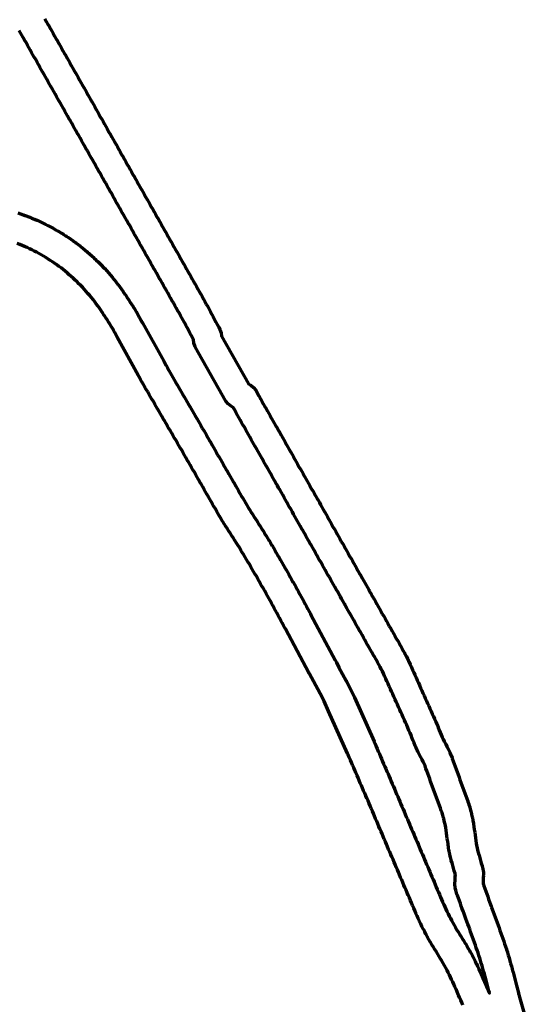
# Model space of a CAD drawing. Header units: metres. Extents: x 98902 to 136161, y 449037 to 499677.
# Tile 3 of 200: x 134602 to 135709, y 451175 to 453278. Entities that reach past the tile are written whole.
import ezdxf

# ---------------------------------------------------------------- set-up
doc = ezdxf.new("R2010")
doc.units = ezdxf.units.M
doc.layers.add('B-WE-OG-INFO_EIS VOORZORGSMAATREGEL-GV', color=7, linetype='Continuous', lineweight=70, true_color=0xfa194b)

msp = doc.modelspace()

# ---------------------------------------------------------------- linework, layer by layer
at = {"layer": 'B-WE-OG-INFO_EIS VOORZORGSMAATREGEL-GV', "flags": 128}
for points in [[(134655.9, 453279.8), (134658.9, 453274.6), (134658.9, 453274.6), (134661.8, 453269.4), (134664.8, 453264.2), (134667.8, 453258.9), (134667.8, 453258.9), (134670.7, 453253.7), (134673.7, 453248.5), (134676.7, 453243.3), (134676.7, 453243.3), (134679.6, 453238), (134682.6, 453232.8), (134685.6, 453227.6), (134685.6, 453227.6), (134688.5, 453222.4), (134691.5, 453217.1), (134694.4, 453211.9), (134694.4, 453211.9), (134697.4, 453206.7), (134700.4, 453201.5), (134703.3, 453196.3), (134703.3, 453196.3), (134706.3, 453191), (134709.3, 453185.8), (134712.2, 453180.6), (134712.2, 453180.6), (134715.2, 453175.4), (134718.2, 453170.1), (134721.1, 453164.9), (134721.1, 453164.9), (134724.1, 453159.7), (134727, 453154.5), (134730, 453149.3), (134730, 453149.3), (134733, 453144), (134733, 453144), (134735.9, 453138.8), (134738.9, 453133.6), (134738.9, 453133.6), (134741.9, 453128.4), (134744.8, 453123.2), (134744.8, 453123.1), (134747.8, 453117.9), (134747.8, 453117.9), (134750.7, 453112.7), (134753.7, 453107.5), (134756.7, 453102.3), (134756.7, 453102.3), (134759.6, 453097), (134762.6, 453091.8), (134765.6, 453086.6), (134765.6, 453086.6), (134768.5, 453081.4), (134771.5, 453076.1), (134774.5, 453070.9), (134774.5, 453070.9), (134777.4, 453065.7), (134780.4, 453060.5), (134783.3, 453055.3), (134786.3, 453050), (134789.3, 453044.8), (134792.2, 453039.6), (134792.2, 453039.6), (134792.2, 453039.6), (134793, 453038.3), (134793, 453038.3), (134793, 453038.3), (134796, 453032.9), (134799, 453027.6), (134802, 453022.3), (134805, 453017), (134805, 453017), (134808.1, 453011.6), (134808.1, 453011.6), (134811.1, 453006.3), (134811.1, 453006.3), (134814.1, 453001), (134814.1, 453001), (134817.1, 452995.7), (134817.1, 452995.7), (134820.1, 452990.3), (134823.1, 452985), (134826.2, 452979.7), (134829.2, 452974.4), (134832.2, 452969.1), (134832.2, 452969), (134835.2, 452963.7), (134835.2, 452963.7), (134838.2, 452958.4), (134841.2, 452953.1), (134844.2, 452947.8), (134847.3, 452942.4), (134850.3, 452937.1), (134853.3, 452931.8), (134856.3, 452926.5), (134859.3, 452921.1), (134859.3, 452921.1), (134862.3, 452915.8), (134865.3, 452910.5), (134868.4, 452905.2), (134871.4, 452899.8), (134871.4, 452899.8), (134874.4, 452894.5), (134874.4, 452894.5), (134877.4, 452889.2), (134880.4, 452883.9), (134880.4, 452883.9), (134883.4, 452878.5), (134883.4, 452878.5), (134886.5, 452873.2), (134886.5, 452873.2), (134889.5, 452867.9), (134889.5, 452867.9), (134892.5, 452862.6), (134895.5, 452857.2), (134898.5, 452851.9), (134901.5, 452846.6), (134904.5, 452841.3), (134907.6, 452836), (134910.6, 452830.6), (134910.6, 452830.6), (134913.6, 452825.3), (134913.6, 452825.3), (134916.6, 452820), (134919.6, 452814.7), (134922.6, 452809.3), (134925.6, 452804), (134925.6, 452804), (134928.7, 452798.7), (134928.7, 452798.7), (134931.7, 452793.4), (134931.7, 452793.4), (134934.7, 452788), (134934.7, 452788), (134937.7, 452782.7), (134937.7, 452782.7), (134940.7, 452777.4), (134940.7, 452777.4), (134943.7, 452772.1), (134946.8, 452766.7), (134949.8, 452761.4), (134952.8, 452756.1), (134955.8, 452750.8), (134955.8, 452750.8), (134958.8, 452745.4), (134961.8, 452740.1), (134964.8, 452734.8), (134964.8, 452734.8), (134967.9, 452729.5), (134967.9, 452729.5), (134970.9, 452724.2), (134973.9, 452718.8), (134976.9, 452713.5), (134979.9, 452708.2), (134982.9, 452702.9), (134982.9, 452702.9), (134986, 452697.5), (134986, 452697.5), (134989, 452692.2), (134989, 452692.2), (134992, 452686.9), (134992, 452686.9), (134995, 452681.6), (134995, 452681.6), (134998, 452676.2), (135001, 452670.9), (135004, 452665.6), (135004.1, 452665.4), (135004.3, 452665.2), (135007.2, 452659.8), (135007.3, 452659.6), (135007.4, 452659.5), (135010.2, 452654.1), (135013.1, 452648.7), (135016, 452643.3), (135016, 452643.3), (135018.8, 452637.9), (135021.7, 452632.5), (135024.6, 452627.1), (135027.5, 452621.7), (135027.5, 452621.5), (135027.6, 452621.4), (135030.3, 452616.2), (135032.9, 452609.3), (135033.6, 452602.3), (135091.4, 452500.3), (135095.9, 452497.6), (135102, 452492.8), (135106.6, 452486.7), (135113.1, 452475.2), (135113.1, 452475.2), (135113.1, 452475.2), (135116.2, 452469.9), (135116.2, 452469.9), (135116.2, 452469.9), (135116.9, 452468.6), (135116.9, 452468.5), (135116.9, 452468.5), (135119.9, 452463.3), (135122.9, 452458.1), (135122.9, 452458.1), (135125.8, 452452.9), (135125.8, 452452.9), (135128.8, 452447.7), (135131.7, 452442.4), (135134.7, 452437.2), (135137.7, 452432), (135140.6, 452426.8), (135143.6, 452421.6), (135146.3, 452416.7), (135149.3, 452411.5), (135152.3, 452406.2), (135155.2, 452401), (135158, 452396.2), (135161, 452390.9), (135163.9, 452385.7), (135163.9, 452385.7), (135166.7, 452380.8), (135169.6, 452375.6), (135172.6, 452370.4), (135175.6, 452365.2), (135178.5, 452360), (135181.5, 452354.7), (135184.4, 452349.5), (135187.4, 452344.3), (135190.4, 452339.1), (135193.3, 452333.9), (135196.3, 452328.6), (135199.2, 452323.4), (135202.2, 452318.2), (135205.2, 452313), (135207.9, 452308.1), (135210.9, 452302.9), (135213.9, 452297.7), (135216.6, 452292.8), (135219.6, 452287.6), (135222.5, 452282.3), (135225.5, 452277.1), (135228.5, 452271.9), (135231.4, 452266.7), (135234.4, 452261.5), (135237.2, 452256.6), (135239.9, 452251.7), (135242.7, 452246.9), (135245.4, 452242), (135248.2, 452237.1), (135251.2, 452231.9), (135254.1, 452226.7), (135257.1, 452221.4), (135260.1, 452216.2), (135263, 452211), (135266, 452205.8), (135268.9, 452200.6), (135271.9, 452195.3), (135274.9, 452190.1), (135274.9, 452190.1), (135277.8, 452184.9), (135277.8, 452184.9), (135280.8, 452179.7), (135280.8, 452179.7), (135283.7, 452174.5), (135286.7, 452169.2), (135289.7, 452164), (135292.6, 452158.8), (135295.6, 452153.6), (135295.6, 452153.6), (135298.5, 452148.4), (135301.5, 452143.1), (135304.5, 452137.9), (135304.5, 452137.9), (135307.4, 452132.7), (135307.4, 452132.7), (135310.4, 452127.5), (135313.4, 452122.3), (135316.3, 452117), (135319.3, 452111.8), (135319.3, 452111.8), (135322.2, 452106.6), (135322.2, 452106.6), (135325.2, 452101.4), (135328.2, 452096.2), (135331.1, 452090.9), (135334.1, 452085.7), (135334.1, 452085.7), (135337, 452080.5), (135337, 452080.5), (135339.8, 452075.6), (135342.6, 452070.8), (135345.5, 452065.5), (135348.4, 452060.4), (135349.1, 452059.3), (135349.2, 452059), (135349.4, 452058.8), (135349.6, 452058.3), (135349.8, 452058), (135350, 452057.6), (135350.2, 452057.3), (135353.2, 452052), (135353.2, 452052), (135353.3, 452051.7), (135353.5, 452051.5), (135353.6, 452051.2), (135353.8, 452050.9), (135356.6, 452046), (135359.6, 452040.8), (135359.6, 452040.8), (135362.6, 452035.5), (135365.6, 452030.2), (135368.5, 452025), (135368.5, 452025), (135371.5, 452019.7), (135374.3, 452014.8), (135377.3, 452009.5), (135380.3, 452004.2), (135380.3, 452004.2), (135383.3, 451999), (135383.3, 451999), (135386.3, 451993.7), (135389.3, 451988.4), (135389.3, 451988.4), (135392.3, 451983.2), (135395.2, 451977.9), (135398.2, 451972.6), (135401.2, 451967.3), (135401.2, 451967.3), (135404.2, 451962.1), (135407.2, 451956.8), (135410.2, 451951.5), (135413.2, 451946.3), (135416.2, 451941), (135419.2, 451935.7), (135419.2, 451935.7), (135422.1, 451930.5), (135422.2, 451930.4), (135422.2, 451930.4), (135425.1, 451925.1), (135425.3, 451924.8), (135425.5, 451924.5), (135428.3, 451919.2), (135428.5, 451918.8), (135428.7, 451918.5), (135431.4, 451913.1), (135431.5, 451912.7), (135431.8, 451912.3), (135434.3, 451906.8), (135434.4, 451906.6), (135434.5, 451906.4), (135437, 451900.9), (135439.5, 451895.4), (135439.5, 451895.4), (135442, 451889.9), (135444.5, 451884.3), (135446.9, 451878.8), (135449.4, 451873.3), (135451.9, 451867.8), (135454.4, 451862.2), (135456.9, 451856.7), (135459.3, 451851.2), (135461.8, 451845.7), (135461.8, 451845.7), (135464.3, 451840.1), (135464.3, 451840.1), (135466.8, 451834.6), (135469.3, 451829.1), (135471.8, 451823.6), (135474.2, 451818), (135476.7, 451812.5), (135479.2, 451807), (135481.7, 451801.5), (135481.7, 451801.4), (135484.2, 451795.9), (135484.2, 451795.9), (135484.2, 451795.9), (135486.7, 451790.3), (135486.7, 451790.3), (135486.7, 451790.3), (135489.2, 451784.7), (135489.2, 451784.7), (135491.6, 451779.2), (135491.7, 451779), (135491.8, 451778.9), (135494.1, 451773.3), (135494.2, 451772.9), (135494.4, 451772.6), (135496.7, 451767), (135496.8, 451766.6), (135497, 451766.3), (135499, 451760.8), (135501, 451755.7), (135503, 451750.8), (135505.1, 451746), (135507.4, 451741.3), (135509.8, 451736.6), (135512.5, 451731.6), (135512.6, 451731.4), (135512.8, 451731.2), (135515.6, 451725.8), (135515.7, 451725.4), (135515.9, 451725.1), (135518.6, 451719.7), (135518.7, 451719.3), (135519, 451719), (135521.5, 451713.5), (135521.6, 451712.9), (135521.9, 451712.4), (135524.1, 451707.2), (135524.1, 451707.1), (135524.2, 451707), (135526.5, 451701.4), (135526.6, 451700.9), (135526.8, 451700.5), (135528.9, 451694.8), (135529, 451694.6), (135529, 451694.5), (135531.1, 451688.8), (135531.1, 451688.8), (135533.1, 451683.1), (135535.2, 451677.4), (135537.2, 451671.7), (135539.2, 451666), (135541.3, 451660.3), (135543.3, 451654.6), (135545.4, 451648.9), (135547.4, 451643.2), (135549.4, 451637.7), (135551.4, 451632.2), (135551.4, 451632.2), (135553.6, 451626.5), (135555.7, 451620.8), (135557.8, 451615.2), (135559.9, 451609.5), (135560, 451609), (135560.2, 451608.7), (135562.2, 451602.9), (135562.2, 451602.5), (135562.4, 451602.2), (135564.2, 451596.4), (135564.2, 451596), (135564.4, 451595.6), (135566.1, 451589.8), (135566.1, 451589.7), (135566.1, 451589.7), (135566.5, 451588.2), (135566.5, 451587.9), (135566.7, 451587.6), (135568.1, 451581.8), (135568.2, 451581.4), (135568.3, 451581), (135569.7, 451575.1), (135569.7, 451574.7), (135569.8, 451574.4), (135571, 451568.5), (135571, 451568.1), (135571.1, 451567.7), (135572.2, 451561.8), (135572.2, 451561.4), (135572.3, 451561), (135573.2, 451555), (135573.2, 451555), (135573.2, 451554.9), (135574, 451548.9), (135574, 451548.9), (135574.8, 451543), (135575.7, 451537), (135576.5, 451531.1), (135576.5, 451530.9), (135576.6, 451530.7), (135577.3, 451525), (135578.1, 451519.7), (135579, 451514.6), (135580, 451509.4), (135581.1, 451504.3), (135582.4, 451499.5), (135583.9, 451494.4), (135584, 451494.1), (135584.1, 451493.9), (135585.7, 451488.1), (135585.7, 451488.1), (135587.4, 451482.4), (135587.4, 451482.4), (135589, 451476.6), (135589, 451476.6), (135590.7, 451470.8), (135590.7, 451470.5), (135590.8, 451470.3), (135592.3, 451464.5), (135592.7, 451460.2), (135593.4, 451457.3), (135593.5, 451451.3), (135593.3, 451450.3), (135593.4, 451449.4), (135593.3, 451446.4), (135593.3, 451446.4), (135593.2, 451443.2), (135593.2, 451443.2), (135593.2, 451443.2), (135592.9, 451437.2), (135592.9, 451437.2), (135592.7, 451433.2), (135593.5, 451431.1), (135593.5, 451431.1), (135594.5, 451428.3), (135594.5, 451428.3), (135596.5, 451422.6), (135596.5, 451422.6), (135598.6, 451417), (135600.6, 451411.3), (135602.7, 451405.7), (135604.7, 451400), (135606.7, 451394.4), (135606.7, 451394.3), (135608.8, 451388.7), (135608.8, 451388.7), (135610.1, 451384.9), (135611.1, 451382.3), (135612.5, 451378.5), (135614.5, 451372.9), (135614.5, 451372.8), (135616.5, 451367.2), (135618.6, 451361.5), (135620.6, 451355.9), (135622.7, 451350.2), (135624.7, 451344.6), (135626.8, 451338.9), (135626.8, 451338.9), (135628.8, 451333.2), (135630.9, 451327.6), (135632.9, 451321.9), (135632.9, 451321.7), (135633, 451321.5), (135635, 451315.9), (135635, 451315.8), (135635.1, 451315.7), (135637, 451310), (135638.9, 451304.3), (135640.9, 451298.6), (135640.9, 451298.6), (135642.8, 451292.9), (135642.9, 451292.5), (135643, 451292.2), (135644.8, 451286.4), (135644.8, 451286.1), (135645, 451285.9), (135646.7, 451280.1), (135648.3, 451274.3), (135650, 451268.5), (135651.7, 451262.8), (135653.4, 451257), (135653.4, 451257), (135655, 451251.2), (135655.1, 451250.9), (135655.2, 451250.6), (135656.7, 451244.7), (135656.8, 451244.5), (135656.9, 451244.3), (135658.3, 451238.5), (135659.8, 451232.6), (135661.2, 451226.8), (135662.6, 451221.5), (135664, 451215.8), (135665.4, 451210.4), (135665.4, 451210.4), (135666.8, 451205), (135668.2, 451199.7), (135668.5, 451198.6), (135669.3, 451196), (135670.8, 451190.6), (135670.8, 451190.6), (135708.7, 451059)], [(134597.9, 452865.5), (134603.5, 452863.6), (134603.6, 452863.5), (134603.8, 452863.5), (134609.4, 452861.6), (134609.6, 452861.4), (134609.9, 452861.4), (134615.5, 452859.4), (134615.8, 452859.2), (134616, 452859.2), (134621.6, 452857), (134627.1, 452854.9), (134627.4, 452854.7), (134627.7, 452854.6), (134633.2, 452852.4), (134633.4, 452852.3), (134633.6, 452852.2), (134639.1, 452849.9), (134639.3, 452849.7), (134639.5, 452849.7), (134644.9, 452847.3), (134645.2, 452847.1), (134645.5, 452847), (134650.8, 452844.5), (134651, 452844.4), (134651.2, 452844.3), (134656.6, 452841.7), (134656.7, 452841.6), (134657, 452841.5), (134662.3, 452838.8), (134662.4, 452838.7), (134662.6, 452838.6), (134667.9, 452835.9), (134668.1, 452835.7), (134668.3, 452835.7), (134673.5, 452832.8), (134673.7, 452832.7), (134673.9, 452832.6), (134679, 452829.7), (134679.2, 452829.6), (134679.4, 452829.5), (134684.6, 452826.5), (134684.7, 452826.4), (134684.9, 452826.3), (134690, 452823.2), (134690.2, 452823.1), (134690.4, 452823), (134695.4, 452819.9), (134695.6, 452819.7), (134695.8, 452819.7), (134700.8, 452816.5), (134700.9, 452816.3), (134701.2, 452816.2), (134706.1, 452812.9), (134706.3, 452812.8), (134706.5, 452812.7), (134711.4, 452809.4), (134711.5, 452809.2), (134711.7, 452809.1), (134716.6, 452805.7), (134716.7, 452805.5), (134716.9, 452805.4), (134721.7, 452802), (134721.9, 452801.8), (134722.1, 452801.7), (134726.8, 452798.1), (134727, 452798), (134727.2, 452797.9), (134731.9, 452794.3), (134732, 452794.1), (134732.2, 452794), (134736.9, 452790.3), (134737, 452790.1), (134737.2, 452790), (134741.8, 452786.3), (134742, 452786.1), (134742.1, 452786), (134746.7, 452782.2), (134746.8, 452782), (134747, 452781.9), (134751.5, 452778), (134751.6, 452777.9), (134751.8, 452777.7), (134756.3, 452773.8), (134756.4, 452773.6), (134756.6, 452773.5), (134761, 452769.5), (134761.1, 452769.3), (134761.3, 452769.2), (134765.6, 452765.1), (134765.7, 452764.9), (134765.9, 452764.8), (134770.2, 452760.7), (134770.3, 452760.5), (134770.5, 452760.4), (134774.7, 452756.2), (134774.8, 452756), (134775, 452755.9), (134779.1, 452751.6), (134779.2, 452751.4), (134779.4, 452751.3), (134783.5, 452747), (134783.6, 452746.8), (134783.8, 452746.7), (134787.8, 452742.3), (134787.9, 452742.1), (134788.1, 452742), (134792, 452737.5), (134792.1, 452737.3), (134792.3, 452737.2), (134796.2, 452732.7), (134796.3, 452732.5), (134796.5, 452732.4), (134800.3, 452727.8), (134800.4, 452727.7), (134800.6, 452727.5), (134804.3, 452722.9), (134804.4, 452722.7), (134804.6, 452722.6), (134808.3, 452717.9), (134808.4, 452717.7), (134808.5, 452717.6), (134812.2, 452712.9), (134812.3, 452712.7), (134812.4, 452712.5), (134816, 452707.8), (134816.1, 452707.6), (134816.2, 452707.4), (134819.7, 452702.6), (134819.8, 452702.4), (134820, 452702.3), (134823.4, 452697.4), (134823.5, 452697.2), (134823.6, 452697.1), (134827, 452692.1), (134827, 452692), (134827.1, 452691.9), (134827.9, 452690.7), (134828, 452690.5), (134828.1, 452690.4), (134831.3, 452685.6), (134834.4, 452680.9), (134834.4, 452680.9), (134837.8, 452675.9), (134837.8, 452675.9), (134837.8, 452675.8), (134841.1, 452670.8), (134841.2, 452670.6), (134841.4, 452670.4), (134844.7, 452665.4), (134844.8, 452665.2), (134844.9, 452665), (134848.1, 452659.9), (134848.2, 452659.6), (134848.3, 452659.5), (134851.4, 452654.3), (134851.5, 452654.1), (134851.6, 452653.9), (134854.6, 452648.7), (134854.7, 452648.5), (134854.8, 452648.4), (134857.7, 452643.2), (134859.1, 452640.6), (134859.1, 452640.6), (134862, 452635.3), (134862.8, 452634), (134862.8, 452634), (134863.5, 452632.7), (134863.5, 452632.7), (134864.1, 452631.5), (134864.4, 452630.9), (134864.7, 452630.5), (134909.9, 452548.9), (134909.9, 452548.9), (134909.9, 452548.9), (134915.1, 452539.5), (134918, 452534.3), (134920.8, 452529.2), (134923.6, 452524.3), (134926.5, 452519.3), (134929.5, 452514.2), (134932.5, 452509), (134935.5, 452503.9), (134938.5, 452498.7), (134941.5, 452493.6), (134941.5, 452493.6), (134944.5, 452488.4), (134944.5, 452488.4), (134947.5, 452483.3), (134950.5, 452478.1), (134953.5, 452473), (134956.5, 452467.8), (134959.5, 452462.7), (134959.5, 452462.7), (134962.5, 452457.5), (134962.5, 452457.5), (134965.5, 452452.4), (134965.5, 452452.4), (134968.5, 452447.2), (134968.5, 452447.2), (134971.5, 452442.1), (134974.5, 452436.9), (134977.5, 452431.8), (134980.5, 452426.6), (134983.5, 452421.5), (134983.5, 452421.5), (134986.5, 452416.4), (134989.5, 452411.2), (134992.5, 452406.1), (134995.5, 452400.9), (134995.5, 452400.9), (134995.5, 452400.9), (134998.5, 452395.8), (134998.5, 452395.7), (134998.5, 452395.6), (135001.5, 452390.5), (135004.5, 452385.3), (135007.5, 452380.2), (135010.4, 452375), (135013.4, 452369.8), (135013.4, 452369.8), (135016.4, 452364.7), (135019.4, 452359.5), (135022.3, 452354.4), (135025.3, 452349.2), (135028.3, 452344), (135031.2, 452338.9), (135034.2, 452333.7), (135034.2, 452333.7), (135037.2, 452328.6), (135040.2, 452323.4), (135043.1, 452318.2), (135046.1, 452313.1), (135049.1, 452307.9), (135052.1, 452302.8), (135055, 452297.6), (135058, 452292.4), (135058, 452292.4), (135061, 452287.3), (135061, 452287.3), (135064, 452282.1), (135064, 452282.1), (135066.9, 452277), (135069.9, 452271.8), (135069.9, 452271.8), (135072.9, 452266.6), (135075.9, 452261.5), (135078.8, 452256.3), (135081.8, 452251.1), (135084.8, 452246), (135084.8, 452246), (135087.6, 452241.2), (135090.4, 452236.5), (135093.3, 452231.9), (135096.5, 452227.1), (135096.5, 452227.1), (135099.6, 452222.2), (135099.6, 452222.2), (135102.9, 452217.2), (135102.9, 452217.1), (135102.9, 452217.1), (135106.2, 452212.1), (135106.2, 452212), (135106.3, 452211.9), (135109.5, 452206.9), (135109.5, 452206.8), (135109.6, 452206.8), (135112.8, 452201.8), (135112.8, 452201.8), (135116, 452196.7), (135119.1, 452191.7), (135122.3, 452186.7), (135122.4, 452186.5), (135122.5, 452186.4), (135125.6, 452181.3), (135125.7, 452181.3), (135125.7, 452181.2), (135128.8, 452176.1), (135128.8, 452176.1), (135131.9, 452171), (135135, 452165.9), (135135.1, 452165.9), (135138.2, 452160.9), (135138.2, 452160.7), (135138.3, 452160.6), (135141.4, 452155.5), (135141.4, 452155.4), (135141.5, 452155.3), (135144.5, 452150.2), (135144.5, 452150.2), (135147.5, 452145), (135150.5, 452139.9), (135153.5, 452134.8), (135153.6, 452134.7), (135153.6, 452134.6), (135156.6, 452129.4), (135156.7, 452129.4), (135156.7, 452129.3), (135159.7, 452124.1), (135162.6, 452118.9), (135165.6, 452113.8), (135165.6, 452113.8), (135165.6, 452113.8), (135168.5, 452108.6), (135168.5, 452108.6), (135168.5, 452108.6), (135171.5, 452103.4), (135171.5, 452103.4), (135174.4, 452098.2), (135177.4, 452093.1), (135177.4, 452093.1), (135180.3, 452087.9), (135180.3, 452087.9), (135183.3, 452082.7), (135183.3, 452082.6), (135183.4, 452082.4), (135186.3, 452077.2), (135186.4, 452077.1), (135186.4, 452077.1), (135189.3, 452071.8), (135189.3, 452071.8), (135192.2, 452066.6), (135192.2, 452066.6), (135195, 452061.4), (135197.9, 452056.2), (135200.7, 452050.9), (135203.6, 452045.7), (135203.6, 452045.7), (135206.5, 452040.5), (135206.5, 452040.5), (135209.3, 452035.3), (135212.2, 452030), (135215, 452024.8), (135215, 452024.8), (135217.9, 452019.6), (135220.8, 452014.4), (135220.8, 452014.4), (135223.6, 452009.1), (135223.6, 452009.1), (135224.7, 452007.2), (135224.7, 452007.1), (135224.8, 452007), (135276.2, 451910.6), (135279.1, 451905.2), (135284.7, 451895), (135300.3, 451866.5), (135300.4, 451866.1), (135300.7, 451865.7), (135309.5, 451848.5), (135317.6, 451831), (135317.6, 451830.8), (135317.7, 451830.7), (135359.7, 451736.3), (135359.7, 451736.2), (135359.8, 451736), (135361.7, 451731.6), (135361.7, 451731.6), (135364, 451726.3), (135364, 451726.3), (135366.3, 451720.9), (135368.7, 451715.6), (135371, 451710.2), (135371, 451710.2), (135373.3, 451704.9), (135375.6, 451699.5), (135377.9, 451694.1), (135380.2, 451688.8), (135380.2, 451688.8), (135382.5, 451683.4), (135382.5, 451683.4), (135384.8, 451678.1), (135387.2, 451672.7), (135387.2, 451672.7), (135389.5, 451667.4), (135389.5, 451667.4), (135391.8, 451662), (135394.1, 451656.7), (135394.1, 451656.7), (135396.4, 451651.3), (135396.4, 451651.3), (135398.7, 451646), (135398.7, 451645.9), (135401, 451640.6), (135403.3, 451635.2), (135403.4, 451635.2), (135403.4, 451635.2), (135405.7, 451629.8), (135405.7, 451629.8), (135405.7, 451629.8), (135408, 451624.4), (135408, 451624.4), (135410.3, 451619), (135410.3, 451619), (135412.6, 451613.7), (135414.9, 451608.3), (135417.1, 451602.9), (135419.4, 451597.6), (135421.7, 451592.2), (135424, 451586.8), (135424, 451586.8), (135426.3, 451581.5), (135426.3, 451581.5), (135428.6, 451576.1), (135428.6, 451576.1), (135430.9, 451570.7), (135433.2, 451565.4), (135433.2, 451565.4), (135435.4, 451560), (135435.4, 451560), (135437.7, 451554.6), (135440, 451549.3), (135442.3, 451543.9), (135444.6, 451538.5), (135444.6, 451538.5), (135446.9, 451533.2), (135449.2, 451527.8), (135451.5, 451522.4), (135451.5, 451522.4), (135453.7, 451517.1), (135453.7, 451517.1), (135456, 451511.7), (135456, 451511.7), (135458.3, 451506.3), (135458.3, 451506.3), (135460.6, 451501), (135462.9, 451495.6), (135462.9, 451495.6), (135465.2, 451490.2), (135465.2, 451490.2), (135467.5, 451484.9), (135469.8, 451479.5), (135472, 451474.1), (135474.3, 451468.8), (135476.6, 451463.4), (135478.9, 451458), (135481.2, 451452.7), (135481.2, 451452.7), (135483.5, 451447.3), (135483.5, 451447.3), (135485.8, 451441.9), (135485.8, 451441.9), (135488.1, 451436.6), (135488.1, 451436.6), (135490.3, 451431.2), (135492.6, 451425.8), (135494.9, 451420.5), (135497.2, 451415.1), (135499.5, 451409.7), (135501.8, 451404.4), (135501.8, 451404.4), (135504.1, 451399), (135506.3, 451393.9), (135508.5, 451388.7), (135508.5, 451388.7), (135510.9, 451383.5), (135510.9, 451383.5), (135513.1, 451378.6), (135515.4, 451373.8), (135518, 451368.6), (135520.3, 451363.8), (135522.8, 451359.1), (135522.8, 451359.1), (135525.5, 451354), (135528, 451349.3), (135530.7, 451344.6), (135533.5, 451339.7), (135536.2, 451335.1), (135539.2, 451330.4), (135539.2, 451330.4), (135542.2, 451325.5), (135545.2, 451320.7), (135548.3, 451315.9), (135548.3, 451315.8), (135548.3, 451315.8), (135551.4, 451310.9), (135551.5, 451310.7), (135551.6, 451310.5), (135554.7, 451305.5), (135554.8, 451305.4), (135554.9, 451305.2), (135557.9, 451300.2), (135557.9, 451300), (135558, 451299.9), (135561, 451294.9), (135561, 451294.7), (135561.1, 451294.6), (135564, 451289.5), (135564, 451289.3), (135564.2, 451289.2), (135567, 451284.1), (135567, 451283.9), (135567.1, 451283.7), (135569.9, 451278.6), (135569.9, 451278.4), (135570, 451278.3), (135572.7, 451273.1), (135572.8, 451272.9), (135572.9, 451272.8), (135575.5, 451267.6), (135575.6, 451267.4), (135575.7, 451267.3), (135578.2, 451262), (135578.3, 451261.9), (135578.4, 451261.7), (135580.9, 451256.5), (135580.9, 451256.3), (135581, 451256.1), (135583.5, 451250.8), (135583.5, 451250.7), (135583.6, 451250.6), (135586, 451245.2), (135586, 451245.1), (135586.1, 451245.1), (135588.4, 451239.7), (135590.8, 451234.4), (135593.1, 451229.1), (135593.1, 451229), (135595.5, 451223.7), (135595.5, 451223.7), (135596.1, 451222.4), (135598.5, 451216.9), (135600.9, 451211.4), (135603.3, 451205.9), (135603.3, 451205.9), (135605.7, 451200.5), (135605.7, 451200.4), (135606.4, 451198.9), (135605.9, 451200.7), (135605.9, 451200.8), (135605.9, 451200.9), (135604.4, 451206.7), (135604.4, 451206.8), (135604.4, 451206.8), (135603, 451212.3), (135601.6, 451218.1), (135600.1, 451223.9), (135598.7, 451229.6), (135597.3, 451234.9), (135595.7, 451240.3), (135595.7, 451240.3), (135594, 451246.1), (135594, 451246.1), (135592.4, 451251.8), (135590.7, 451257.6), (135589, 451263.4), (135587.4, 451268.9), (135585.8, 451274), (135584, 451279.3), (135584, 451279.3), (135582.1, 451285), (135582.1, 451285), (135580.2, 451290.7), (135580.2, 451290.7), (135578.3, 451296.3), (135576.4, 451301.8), (135574.4, 451307.2), (135572.4, 451312.9), (135570.3, 451318.5), (135570.3, 451318.5), (135568.3, 451324.2), (135566.2, 451329.8), (135564.2, 451335.5), (135562.2, 451341.2), (135560.1, 451346.8), (135558.1, 451352.5), (135556, 451358.1), (135556, 451358.1), (135554.7, 451361.9), (135553.7, 451364.5), (135553.7, 451364.5), (135552.3, 451368.3), (135552.3, 451368.3), (135550.3, 451374), (135548.3, 451379.6), (135548.3, 451379.6), (135546.2, 451385.3), (135544.2, 451390.9), (135542.1, 451396.6), (135540.1, 451402.3), (135540.1, 451402.3), (135538, 451407.9), (135538, 451407.9), (135537, 451410.7), (135537, 451410.7), (135536, 451413.6), (135536, 451413.6), (135535, 451416.4), (135534.6, 451418.8), (135533.7, 451421), (135533, 451424.6), (135532.6, 451431.5), (135532.7, 451433.9), (135532.9, 451439.9), (135532.9, 451439.9), (135532.9, 451439.9), (135533.2, 451445.9), (135533.4, 451449.1), (135533.4, 451449.1), (135533.4, 451449.1), (135533.5, 451451.2), (135533.4, 451452.5), (135532.9, 451454.5), (135531.3, 451460.1), (135531.3, 451460.1), (135529.7, 451465.9), (135528, 451471.7), (135526.4, 451477.3), (135524.8, 451482.8), (135524.7, 451483.4), (135524.4, 451484), (135522.9, 451489.8), (135522.9, 451490.2), (135522.7, 451490.6), (135521.4, 451496.5), (135521.4, 451496.9), (135521.2, 451497.2), (135520.1, 451503.1), (135520.1, 451503.5), (135519.9, 451503.9), (135518.9, 451509.8), (135518.9, 451510.2), (135518.8, 451510.6), (135517.9, 451516.6), (135517.9, 451516.9), (135517.8, 451517.1), (135517.1, 451522.9), (135516.3, 451528.7), (135515.4, 451534.6), (135514.6, 451540.6), (135514.6, 451540.6), (135514.6, 451540.6), (135513.8, 451546.4), (135513.8, 451546.4), (135513, 451552), (135512.1, 451557.1), (135511.1, 451562.2), (135509.9, 451567.4), (135508.6, 451572.5), (135508.3, 451573.6), (135506.8, 451579), (135505.2, 451584), (135503.5, 451588.9), (135501.6, 451594.2), (135499.5, 451599.9), (135497.3, 451605.6), (135495.2, 451611.2), (135495.2, 451611.3), (135495.2, 451611.3), (135493.1, 451616.9), (135493.1, 451617.1), (135493, 451617.3), (135490.9, 451623), (135488.9, 451628.7), (135486.9, 451634.4), (135484.8, 451640.1), (135482.8, 451645.8), (135480.7, 451651.5), (135478.7, 451657.2), (135476.6, 451662.9), (135474.6, 451668.6), (135472.6, 451674.1), (135470.7, 451679.2), (135468.6, 451684.4), (135468.6, 451684.4), (135466.7, 451688.9), (135464.6, 451693.5), (135462.3, 451698.3), (135459.7, 451703.1), (135457, 451708.1), (135456.9, 451708.5), (135456.6, 451708.8), (135453.8, 451714.2), (135453.7, 451714.6), (135453.5, 451714.9), (135450.9, 451720.4), (135450.8, 451720.8), (135450.5, 451721.1), (135448.1, 451726.6), (135448, 451727), (135447.8, 451727.4), (135445.4, 451733), (135445.3, 451733.4), (135445.1, 451733.7), (135442.9, 451739.4), (135442.9, 451739.6), (135442.8, 451739.7), (135440.8, 451745), (135438.9, 451750), (135436.7, 451755), (135434.3, 451760.4), (135434.3, 451760.4), (135431.8, 451765.9), (135431.8, 451765.9), (135429.4, 451771.4), (135429.4, 451771.4), (135427, 451776.9), (135424.5, 451782.4), (135422, 451787.9), (135419.5, 451793.4), (135417, 451799), (135414.5, 451804.5), (135412.1, 451810), (135412.1, 451810), (135409.6, 451815.5), (135409.6, 451815.5), (135407.1, 451821.1), (135407.1, 451821.1), (135404.6, 451826.6), (135402.1, 451832.1), (135399.7, 451837.6), (135399.6, 451837.6), (135397.2, 451843.2), (135397.2, 451843.2), (135394.7, 451848.7), (135392.2, 451854.2), (135389.7, 451859.7), (135387.2, 451865.3), (135387.2, 451865.3), (135384.8, 451870.8), (135382.3, 451876.3), (135379.9, 451881.7), (135377.6, 451886.6), (135375.2, 451891.3), (135372.7, 451895.9), (135369.9, 451900.9), (135369.9, 451900.9), (135367, 451906.1), (135364, 451911.4), (135361, 451916.7), (135358, 451921.9), (135355, 451927.2), (135352, 451932.5), (135349, 451937.7), (135346, 451943), (135343.1, 451948.3), (135340.1, 451953.6), (135337.1, 451958.8), (135337.1, 451958.8), (135334.1, 451964.1), (135334.1, 451964.1), (135331.1, 451969.4), (135328.1, 451974.6), (135325.1, 451979.9), (135322.1, 451985.2), (135319.3, 451990.1), (135316.4, 451995.4), (135313.4, 452000.6), (135310.4, 452005.9), (135307.4, 452011.2), (135307.4, 452011.2), (135304.4, 452016.4), (135304.4, 452016.4), (135301.6, 452021.3), (135301.6, 452021.4), (135301.5, 452021.6), (135301.3, 452021.9), (135301.2, 452022.2), (135301, 452022.4), (135298, 452027.7), (135298, 452027.8), (135297.9, 452027.9), (135297.7, 452028.4), (135297.4, 452028.9), (135297.3, 452029), (135297.2, 452029.1), (135296.5, 452030.4), (135296.4, 452030.6), (135296.3, 452030.7), (135293.3, 452035.9), (135290.4, 452041.2), (135287.6, 452046), (135284.8, 452050.9), (135284.8, 452050.9), (135281.9, 452056.1), (135278.9, 452061.3), (135276, 452066.6), (135273, 452071.8), (135270, 452077), (135270, 452077), (135267.1, 452082.2), (135264.1, 452087.4), (135261.2, 452092.7), (135258.2, 452097.9), (135255.2, 452103.1), (135255.2, 452103.1), (135252.3, 452108.3), (135252.3, 452108.3), (135249.3, 452113.5), (135246.4, 452118.8), (135243.4, 452124), (135243.4, 452124), (135240.4, 452129.2), (135237.5, 452134.4), (135234.5, 452139.6), (135231.6, 452144.9), (135228.6, 452150.1), (135228.6, 452150.1), (135225.6, 452155.3), (135222.7, 452160.5), (135219.7, 452165.7), (135216.7, 452171), (135213.8, 452176.2), (135213.8, 452176.2), (135210.8, 452181.4), (135207.9, 452186.6), (135204.9, 452191.8), (135201.9, 452197.1), (135201.9, 452197.1), (135199, 452202.3), (135196, 452207.5), (135193.3, 452212.4), (135193.3, 452212.4), (135190.5, 452217.2), (135187.7, 452222.1), (135185, 452227), (135182.2, 452231.9), (135179.2, 452237.1), (135176.3, 452242.3), (135176.3, 452242.3), (135173.3, 452247.5), (135170.4, 452252.7), (135167.4, 452258), (135164.4, 452263.2), (135161.7, 452268.1), (135161.7, 452268.1), (135158.7, 452273.3), (135155.7, 452278.5), (135153, 452283.4), (135150, 452288.6), (135147.1, 452293.8), (135147.1, 452293.8), (135144.1, 452299), (135141.1, 452304.3), (135138.2, 452309.5), (135135.2, 452314.7), (135132.3, 452319.9), (135129.3, 452325.1), (135126.3, 452330.4), (135126.3, 452330.4), (135123.4, 452335.6), (135120.4, 452340.8), (135117.5, 452346), (135114.5, 452351.2), (135114.5, 452351.2), (135111.7, 452356.1), (135111.7, 452356.1), (135108.8, 452361.3), (135105.8, 452366.5), (135103, 452371.4), (135100.1, 452376.6), (135100.1, 452376.6), (135097.1, 452381.9), (135094.2, 452387.1), (135091.4, 452392), (135088.4, 452397.2), (135085.5, 452402.4), (135085.5, 452402.4), (135082.5, 452407.6), (135082.5, 452407.6), (135079.5, 452412.8), (135076.6, 452418.1), (135073.6, 452423.3), (135073.6, 452423.3), (135070.7, 452428.5), (135070.7, 452428.5), (135067.7, 452433.7), (135064.8, 452438.9), (135064.8, 452438.9), (135064, 452440.2), (135064, 452440.2), (135061, 452445.5), (135061, 452445.5), (135058.4, 452450.1), (135053.9, 452452.8), (135047.8, 452457.6), (135043.1, 452463.8), (134977.4, 452579.8), (134974.5, 452587.1), (134973.7, 452595), (134971.6, 452598.9), (134968.7, 452604.3), (134965.9, 452609.7), (134963, 452615.1), (134963, 452615.1), (134960.1, 452620.5), (134957.2, 452626), (134954.5, 452631.2), (134951.7, 452636.2), (134948.8, 452641.3), (134945.8, 452646.7), (134945.8, 452646.7), (134942.8, 452652), (134942.8, 452652), (134939.8, 452657.3), (134939.8, 452657.3), (134936.8, 452662.6), (134936.8, 452662.6), (134933.7, 452668), (134930.7, 452673.3), (134927.7, 452678.6), (134924.7, 452683.9), (134921.7, 452689.3), (134918.7, 452694.6), (134915.6, 452699.9), (134915.6, 452699.9), (134912.6, 452705.2), (134909.6, 452710.6), (134906.6, 452715.9), (134903.6, 452721.2), (134900.6, 452726.5), (134900.6, 452726.5), (134897.6, 452731.9), (134894.5, 452737.2), (134894.5, 452737.2), (134891.5, 452742.5), (134891.5, 452742.5), (134888.5, 452747.8), (134888.5, 452747.8), (134885.5, 452753.1), (134885.5, 452753.2), (134882.5, 452758.5), (134882.5, 452758.5), (134879.5, 452763.8), (134879.5, 452763.8), (134876.5, 452769.1), (134873.4, 452774.4), (134870.4, 452779.8), (134867.4, 452785.1), (134867.4, 452785.1), (134864.4, 452790.4), (134861.4, 452795.7), (134858.4, 452801.1), (134855.3, 452806.4), (134852.3, 452811.7), (134849.3, 452817), (134846.3, 452822.4), (134846.3, 452822.4), (134843.3, 452827.7), (134843.3, 452827.7), (134840.3, 452833), (134840.3, 452833), (134837.3, 452838.3), (134837.3, 452838.3), (134834.2, 452843.7), (134831.2, 452849), (134831.2, 452849), (134828.2, 452854.3), (134828.2, 452854.3), (134825.2, 452859.6), (134822.2, 452865), (134819.2, 452870.3), (134816.2, 452875.6), (134816.2, 452875.6), (134813.1, 452880.9), (134813.1, 452880.9), (134810.1, 452886.2), (134807.1, 452891.6), (134804.1, 452896.9), (134801.1, 452902.2), (134798.1, 452907.5), (134795, 452912.9), (134792, 452918.2), (134789, 452923.5), (134789, 452923.5), (134786, 452928.8), (134783, 452934.2), (134780, 452939.5), (134777, 452944.8), (134777, 452944.8), (134773.9, 452950.1), (134773.9, 452950.1), (134770.9, 452955.5), (134767.9, 452960.8), (134764.9, 452966.1), (134764.9, 452966.1), (134761.9, 452971.4), (134761.9, 452971.4), (134758.9, 452976.8), (134758.9, 452976.8), (134755.9, 452982.1), (134752.8, 452987.4), (134749.8, 452992.7), (134746.8, 452998), (134743.8, 453003.4), (134740.8, 453008.7), (134740.8, 453008.7), (134740, 453010), (134740, 453010), (134737.1, 453015.2), (134734.1, 453020.4), (134734.1, 453020.4), (134731.2, 453025.6), (134728.2, 453030.9), (134725.2, 453036.1), (134725.2, 453036.1), (134722.3, 453041.3), (134719.3, 453046.5), (134716.3, 453051.8), (134713.4, 453057), (134710.4, 453062.2), (134707.5, 453067.4), (134704.5, 453072.6), (134701.5, 453077.9), (134698.6, 453083.1), (134695.6, 453088.3), (134695.6, 453088.3), (134692.6, 453093.5), (134689.7, 453098.8), (134686.7, 453104), (134686.7, 453104), (134683.7, 453109.2), (134680.8, 453114.4), (134680.8, 453114.4), (134677.8, 453119.6), (134674.9, 453124.9), (134674.9, 453124.9), (134671.9, 453130.1), (134668.9, 453135.3), (134666, 453140.5), (134666, 453140.5), (134663, 453145.8), (134660, 453151), (134657.1, 453156.2), (134654.1, 453161.4), (134654.1, 453161.4), (134651.1, 453166.6), (134648.2, 453171.9), (134645.2, 453177.1), (134645.2, 453177.1), (134642.3, 453182.3), (134639.3, 453187.5), (134636.3, 453192.8), (134636.3, 453192.8), (134633.4, 453198), (134630.4, 453203.2), (134627.4, 453208.4), (134627.4, 453208.4), (134624.5, 453213.7), (134621.5, 453218.9), (134618.6, 453224.1), (134618.6, 453224.1), (134615.6, 453229.3), (134615.6, 453229.3), (134612.6, 453234.5), (134609.7, 453239.8), (134609.7, 453239.8), (134606.7, 453245), (134606.7, 453245), (134603.7, 453250.2), (134600.8, 453255.4)], [(135549.8, 451173.5), (135547.4, 451178.9), (135545.1, 451184.3), (135542.7, 451189.8), (135540.3, 451195.2), (135539.7, 451196.5), (135539.7, 451196.5), (135537.3, 451201.9), (135537.3, 451202), (135534.9, 451207.4), (135534.9, 451207.4), (135532.5, 451212.8), (135530.1, 451218.2), (135530.1, 451218.2), (135527.8, 451223.4), (135525.5, 451228.4), (135523.1, 451233.6), (135520.7, 451238.6), (135518.2, 451243.5), (135515.7, 451248.5), (135513, 451253.4), (135510.4, 451258.3), (135507.7, 451263.2), (135504.9, 451268), (135502, 451272.8), (135499.1, 451277.5), (135496.2, 451282.3), (135496.2, 451282.3), (135493, 451287.3), (135493, 451287.3), (135492.9, 451287.4), (135489.8, 451292.4), (135489.7, 451292.5), (135489.7, 451292.6), (135486.5, 451297.6), (135483.4, 451302.7), (135483.3, 451302.9), (135483.1, 451303.2), (135480.1, 451308.3), (135480, 451308.5), (135479.9, 451308.6), (135476.9, 451313.8), (135476.9, 451313.8), (135474, 451318.9), (135473.9, 451319.2), (135473.6, 451319.6), (135470.8, 451324.8), (135470.8, 451324.9), (135470.7, 451325), (135467.9, 451330.2), (135467.9, 451330.2), (135465.1, 451335.5), (135465, 451335.9), (135464.7, 451336.3), (135462.1, 451341.6), (135462.1, 451341.7), (135462.1, 451341.7), (135459.5, 451347), (135459.5, 451347.1), (135459.4, 451347.1), (135456.9, 451352.4), (135456.7, 451352.9), (135456.5, 451353.3), (135454, 451358.7), (135451.6, 451364.1), (135451.6, 451364.2), (135451.6, 451364.2), (135449.2, 451369.6), (135449.2, 451369.8), (135449, 451370), (135446.7, 451375.5), (135444.4, 451380.9), (135444.4, 451380.9), (135442.1, 451386.4), (135439.7, 451391.8), (135439.7, 451391.8), (135437.4, 451397.3), (135435.1, 451402.7), (135435.1, 451402.7), (135432.8, 451408.2), (135432.8, 451408.2), (135430.4, 451413.6), (135428.1, 451419.1), (135428.1, 451419.1), (135425.8, 451424.5), (135425.8, 451424.5), (135423.5, 451430), (135423.5, 451430), (135421.1, 451435.4), (135421.1, 451435.4), (135418.8, 451440.9), (135416.5, 451446.3), (135416.5, 451446.3), (135414.2, 451451.8), (135411.8, 451457.3), (135411.8, 451457.3), (135409.5, 451462.7), (135407.2, 451468.2), (135407.2, 451468.2), (135404.9, 451473.6), (135404.9, 451473.6), (135402.5, 451479.1), (135400.2, 451484.5), (135400.2, 451484.5), (135397.9, 451490), (135395.6, 451495.4), (135395.6, 451495.4), (135393.2, 451500.9), (135390.9, 451506.3), (135388.6, 451511.8), (135388.6, 451511.8), (135386.3, 451517.2), (135383.9, 451522.7), (135383.9, 451522.7), (135381.6, 451528.2), (135379.3, 451533.6), (135379.3, 451533.6), (135377, 451539.1), (135374.6, 451544.5), (135372.3, 451550), (135372.3, 451550), (135370, 451555.4), (135370, 451555.4), (135367.7, 451560.9), (135367.7, 451560.9), (135365.3, 451566.3), (135363, 451571.8), (135363, 451571.8), (135360.7, 451577.2), (135360.7, 451577.2), (135358.4, 451582.7), (135356, 451588.1), (135356, 451588.1), (135353.7, 451593.6), (135351.4, 451599), (135351.4, 451599), (135349.1, 451604.5), (135349.1, 451604.5), (135346.8, 451609.8), (135346.8, 451609.8), (135344.4, 451615.3), (135342.1, 451620.7), (135342.1, 451620.7), (135339.7, 451626.1), (135337.4, 451631.6), (135337.4, 451631.6), (135335, 451637), (135332.7, 451642.5), (135330.3, 451647.9), (135330.3, 451647.9), (135328, 451653.4), (135325.6, 451658.8), (135323.3, 451664.2), (135320.9, 451669.7), (135318.6, 451675.1), (135318.6, 451675.1), (135316.2, 451680.6), (135313.9, 451686), (135311.5, 451691.5), (135309.2, 451696.9), (135306.8, 451702.3), (135304.5, 451707.8), (135304.5, 451707.8), (135303, 451711.3), (135262.6, 451801.7), (135253, 451822.7), (135244.6, 451839.1), (135220.7, 451882.9), (135220.6, 451883.1), (135220.5, 451883.2), (135170.2, 451977.6), (135169.2, 451979.4), (135169.2, 451979.4), (135166.3, 451984.7), (135166.3, 451984.7), (135163.4, 451989.9), (135160.6, 451995.2), (135160.6, 451995.2), (135157.7, 452000.5), (135154.8, 452005.8), (135151.9, 452011.1), (135149, 452016.3), (135146.1, 452021.6), (135146.1, 452021.6), (135143.2, 452026.9), (135140.3, 452032.2), (135140.3, 452032.2), (135137.4, 452037.5), (135134.5, 452042.8), (135131.7, 452047.9), (135128.9, 452052.9), (135126, 452058.1), (135123, 452063.3), (135120, 452068.5), (135120, 452068.5), (135117, 452073.7), (135117, 452073.7), (135114.1, 452079), (135114.1, 452079), (135111.1, 452084.2), (135111.1, 452084.2), (135108.1, 452089.4), (135108.1, 452089.4), (135105.1, 452094.6), (135102.2, 452099.8), (135099.2, 452104.8), (135099.2, 452104.8), (135096.2, 452109.9), (135093.2, 452115.1), (135090.1, 452120.3), (135090.1, 452120.3), (135087.1, 452125.4), (135084.2, 452130.2), (135081.1, 452135.4), (135077.9, 452140.5), (135077.9, 452140.5), (135074.8, 452145.6), (135074.8, 452145.6), (135071.7, 452150.7), (135068.7, 452155.6), (135068.7, 452155.6), (135065.5, 452160.5), (135062.3, 452165.6), (135059.1, 452170.7), (135055.9, 452175.7), (135052.7, 452180.6), (135052.7, 452180.6), (135049.5, 452185.6), (135049.5, 452185.6), (135046.2, 452190.6), (135046.2, 452190.6), (135046.2, 452190.7), (135042.9, 452195.7), (135042.9, 452195.8), (135042.8, 452195.8), (135039.6, 452200.9), (135039.5, 452201.1), (135039.3, 452201.3), (135036.1, 452206.5), (135036, 452206.7), (135035.8, 452206.9), (135032.8, 452212.1), (135032.7, 452212.3), (135032.6, 452212.4), (135029.6, 452217.6), (135026.6, 452222.9), (135026.5, 452222.9), (135023.5, 452228.1), (135023.5, 452228.1), (135020.5, 452233.3), (135020.5, 452233.3), (135017.5, 452238.5), (135014.5, 452243.7), (135011.5, 452248.9), (135008.5, 452254.2), (135005.5, 452259.4), (135002.5, 452264.6), (134999.5, 452269.8), (134996.5, 452275), (134993.5, 452280.2), (134990.5, 452285.5), (134987.5, 452290.7), (134987.5, 452290.7), (134984.5, 452295.9), (134981.5, 452301.1), (134978.5, 452306.3), (134978.5, 452306.3), (134975.5, 452311.5), (134972.4, 452316.7), (134969.4, 452322), (134966.4, 452327.2), (134963.4, 452332.4), (134960.4, 452337.6), (134957.4, 452342.8), (134954.4, 452348), (134951.4, 452353.3), (134948.4, 452358.5), (134948.4, 452358.5), (134945.4, 452363.6), (134945.4, 452363.6), (134942.4, 452368.8), (134942.4, 452368.8), (134939.4, 452374), (134936.4, 452379.2), (134933.4, 452384.4), (134930.3, 452389.6), (134927.3, 452394.8), (134924.3, 452400), (134921.2, 452405.2), (134918.2, 452410.4), (134915.2, 452415.6), (134912.1, 452420.8), (134909.1, 452426), (134906.1, 452431.2), (134903.1, 452436.4), (134900, 452441.6), (134897, 452446.8), (134894, 452452), (134894, 452452), (134890.9, 452457.2), (134887.9, 452462.4), (134884.9, 452467.6), (134881.9, 452472.8), (134878.8, 452478), (134875.8, 452483.2), (134872.8, 452488.5), (134869.7, 452493.7), (134869.7, 452493.8), (134869.6, 452493.9), (134866.6, 452499.2), (134866.6, 452499.3), (134866.5, 452499.4), (134863.5, 452504.7), (134860.6, 452510), (134857.7, 452515.2), (134857.7, 452515.2), (134855.7, 452518.8), (134855.7, 452518.8), (134810.5, 452600.4), (134810.5, 452600.4), (134809, 452603), (134808.2, 452604.6), (134805.3, 452609.8), (134802.3, 452615.1), (134801, 452617.6), (134798.2, 452622.4), (134795.4, 452627.2), (134792.5, 452631.8), (134789.5, 452636.4), (134786.4, 452641.1), (134786.4, 452641.1), (134783.1, 452646.1), (134783, 452646.2), (134783, 452646.3), (134779.6, 452651.3), (134779.6, 452651.4), (134779.5, 452651.5), (134776.3, 452656.4), (134775.6, 452657.5), (134772.4, 452662.1), (134769.1, 452666.8), (134765.8, 452671.4), (134762.4, 452675.9), (134758.9, 452680.4), (134755.4, 452684.8), (134751.8, 452689.2), (134748.1, 452693.5), (134744.4, 452697.8), (134740.6, 452702), (134736.8, 452706.1), (134732.8, 452710.3), (134728.8, 452714.3), (134724.8, 452718.3), (134720.7, 452722.2), (134716.6, 452726.1), (134712.4, 452729.8), (134708.1, 452733.6), (134703.8, 452737.3), (134699.4, 452740.9), (134695, 452744.4), (134690.5, 452747.9), (134686, 452751.3), (134681.4, 452754.6), (134676.8, 452757.9), (134672.1, 452761.1), (134667.4, 452764.2), (134662.6, 452767.3), (134657.8, 452770.2), (134652.9, 452773.2), (134648, 452776), (134643.1, 452778.8), (134638.1, 452781.5), (134633.1, 452784.1), (134628, 452786.7), (134622.9, 452789.1), (134618, 452791.4), (134612.7, 452793.7), (134607.5, 452796), (134602.5, 452798), (134597, 452800.1)]]:
    msp.add_lwpolyline(points, dxfattribs=at)

doc.saveas('drawing.dxf')
